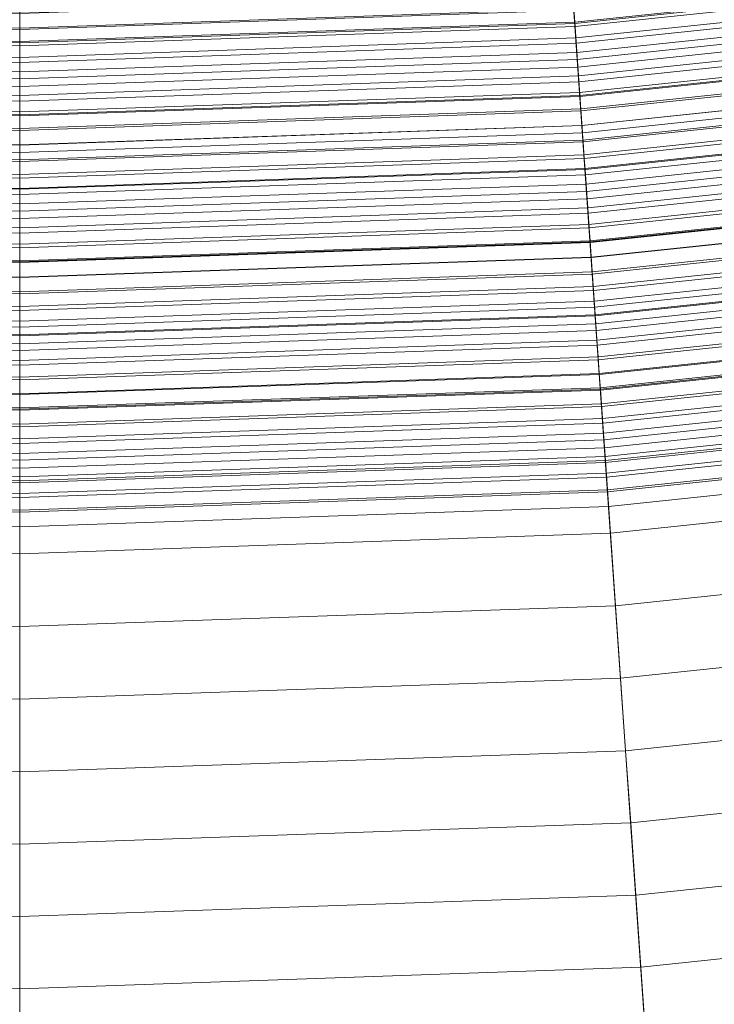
# Model space of a CAD drawing. Header units: centimetres. Extents: x -3.01 to 4.18, y -6.48 to 0.72.
# Tile 62 of 256: x 0.59 to 0.84, y -6.17 to -5.81. Entities that reach past the tile are written whole.
import ezdxf

# ---------------------------------------------------------------- set-up
doc = ezdxf.new("R2010")
doc.units = ezdxf.units.CM
doc.header["$LTSCALE"] = 2.54
doc.layers.add('Lucido design-1', color=7, linetype='Continuous')

# ---------------------------------------------------------------- blocks, each defined once
blk = doc.blocks.new('Gruppo-1')
at = {"color": 142, "linetype": 'Continuous', "lineweight": 9}
for points in [[(0.33533, -6.47076, -13.70234), (0.58636, -6.47952, -13.70234), (0.58636, -2.88306, -13.70234), (0.58621, -2.88305, -13.70234)], [(0.58636, -6.47952, -13.70234), (0.83739, -6.47076, -13.70234), (0.58651, -2.88305, -13.70234), (0.58636, -2.88306, -13.70234)], [(0.58636, -6.47952, -13.70234), (0.58636, -2.88306, -13.70234), (0.58636, -2.88306, -13.70234)], [(0.83739, -6.47076, -13.70234), (1.08719, -6.4445, -13.70234), (0.58666, -2.88304, -13.70234), (0.58651, -2.88305, -13.70234)], [(1.08719, -6.4445, -13.70234), (1.33456, -6.40089, -13.70234), (0.58681, -2.88301, -13.70234), (0.58666, -2.88304, -13.70234)], [(1.33456, -6.40089, -13.70234), (1.57828, -6.34012, -13.70234), (0.58696, -2.88298, -13.70234), (0.58681, -2.88301, -13.70234)], [(1.57828, -6.34012, -13.70234), (1.81716, -6.2625, -13.70234), (0.5871, -2.88293, -13.70234), (0.58696, -2.88298, -13.70234)], [(1.81716, -6.2625, -13.70234), (2.05005, -6.16841, -13.70234), (0.58724, -2.88287, -13.70234), (0.5871, -2.88293, -13.70234)], [(2.05005, -6.16841, -13.70234), (2.27581, -6.0583, -13.70234), (0.58738, -2.88281, -13.70234), (0.58724, -2.88287, -13.70234)], [(2.27581, -6.0583, -13.70234), (2.49334, -5.93271, -13.70234), (0.58751, -2.88273, -13.70234), (0.58738, -2.88281, -13.70234)], [(2.49334, -5.93271, -13.70234), (2.70158, -5.79225, -13.70234), (0.58763, -2.88265, -13.70234), (0.58751, -2.88273, -13.70234)], [(0.7938, -5.8474, -15.25036), (1.00023, -5.8257, -15.25036), (0.87707, -4.9494, -15.25036), (0.73207, -4.96464, -15.25036)], [(0.73207, -4.96464, -15.14925), (0.87707, -4.9494, -15.14925), (1.00023, -5.8257, -15.14925), (0.7938, -5.8474, -15.14925)], [(0.37892, -5.8474, -15.25036), (0.58636, -5.85465, -15.25036), (0.58636, -4.96973, -15.25036), (0.44065, -4.96464, -15.25036)], [(0.44065, -4.96464, -15.14925), (0.58636, -4.96973, -15.14925), (0.58636, -5.85465, -15.14925), (0.37892, -5.8474, -15.14925)], [(0.58636, -5.85465, -15.25036), (0.7938, -5.8474, -15.25036), (0.73207, -4.96464, -15.25036), (0.58636, -4.96973, -15.25036)], [(0.58636, -4.96973, -15.14925), (0.73207, -4.96464, -15.14925), (0.7938, -5.8474, -15.14925), (0.58636, -5.85465, -15.14925)], [(0.58636, -5.85465, -15.25036), (0.58636, -4.96973, -15.25036), (0.58636, -4.96973, -15.25036)], [(0.58636, -4.96973, -15.14925), (0.58636, -5.85465, -15.14925), (0.58636, -5.85465, -15.14925)], [(0.78905, -5.77953, -13.17046), (0.99076, -5.75833, -13.17046), (0.99454, -5.78521, -13.18115), (0.79095, -5.80661, -13.18115)], [(0.38367, -5.77953, -13.17046), (0.58636, -5.78661, -13.17046), (0.58636, -5.81375, -13.18115), (0.38178, -5.80661, -13.18115)], [(0.58636, -5.78661, -13.17046), (0.78905, -5.77953, -13.17046), (0.79095, -5.80661, -13.18115), (0.58636, -5.81375, -13.18115)], [(0.7906, -5.80169, -14.36523), (0.99385, -5.78033, -14.36523), (0.9946, -5.78567, -14.3632), (0.79098, -5.80707, -14.3632)], [(0.79106, -5.80827, -14.21823), (0.99477, -5.78686, -14.21823), (0.99392, -5.78084, -14.22069), (0.79064, -5.8022, -14.22069)], [(0.79095, -5.80661, -13.18115), (0.99454, -5.78521, -13.18115), (0.99831, -5.81206, -13.19194), (0.79284, -5.83366, -13.19194)], [(0.58636, -5.78661, -13.17046), (0.58636, -5.81375, -13.18115), (0.58636, -5.81375, -13.18115)], [(0.79098, -5.80707, -14.3632), (0.9946, -5.78567, -14.3632), (0.99535, -5.79102, -14.36116), (0.79136, -5.81246, -14.36116)], [(0.79149, -5.81433, -14.21576), (0.99561, -5.79288, -14.21576), (0.99477, -5.78686, -14.21823), (0.79106, -5.80827, -14.21823)], [(0.79136, -5.81246, -14.36116), (0.99535, -5.79102, -14.36116), (0.9961, -5.79636, -14.35914), (0.79173, -5.81784, -14.35914)], [(0.38208, -5.8022, -14.22069), (0.58636, -5.80934, -14.22069), (0.58636, -5.80326, -14.22317), (0.38251, -5.79614, -14.22317)], [(0.58636, -5.80934, -14.22069), (0.79064, -5.8022, -14.22069), (0.79021, -5.79614, -14.22317), (0.58636, -5.80326, -14.22317)], [(0.79191, -5.8204, -14.21331), (0.99646, -5.7989, -14.21331), (0.99561, -5.79288, -14.21576), (0.79149, -5.81433, -14.21576)], [(0.3825, -5.79631, -14.36727), (0.58636, -5.80343, -14.36727), (0.58636, -5.80882, -14.36523), (0.38212, -5.80169, -14.36523)], [(0.58636, -5.80343, -14.36727), (0.79023, -5.79631, -14.36727), (0.7906, -5.80169, -14.36523), (0.58636, -5.80882, -14.36523)], [(0.79173, -5.81784, -14.35914), (0.9961, -5.79636, -14.35914), (0.99685, -5.80171, -14.35711), (0.79211, -5.82323, -14.35711)], [(0.79234, -5.82647, -14.21086), (0.99731, -5.80493, -14.21086), (0.99646, -5.7989, -14.21331), (0.79191, -5.8204, -14.21331)], [(0.38166, -5.80827, -14.21823), (0.58636, -5.81541, -14.21823), (0.58636, -5.80934, -14.22069), (0.38208, -5.8022, -14.22069)], [(0.38212, -5.80169, -14.36523), (0.58636, -5.80882, -14.36523), (0.58636, -5.81422, -14.3632), (0.38174, -5.80707, -14.3632)], [(0.58636, -5.80882, -14.36523), (0.7906, -5.80169, -14.36523), (0.79098, -5.80707, -14.3632), (0.58636, -5.81422, -14.3632)], [(0.58636, -5.81541, -14.21823), (0.79106, -5.80827, -14.21823), (0.79064, -5.8022, -14.22069), (0.58636, -5.80934, -14.22069)], [(0.58636, -5.80934, -14.22069), (0.58636, -5.80326, -14.22317), (0.58636, -5.80326, -14.22317)], [(0.79211, -5.82323, -14.35711), (0.99685, -5.80171, -14.35711), (0.99761, -5.80706, -14.35508), (0.79249, -5.82862, -14.35508)], [(0.38178, -5.80661, -13.18115), (0.58636, -5.81375, -13.18115), (0.58636, -5.84087, -13.19194), (0.37988, -5.83366, -13.19194)], [(0.58636, -5.80343, -14.36727), (0.58636, -5.80882, -14.36523), (0.58636, -5.80882, -14.36523)], [(0.58636, -5.81375, -13.18115), (0.79095, -5.80661, -13.18115), (0.79284, -5.83366, -13.19194), (0.58636, -5.84087, -13.19194)], [(0.79276, -5.83254, -14.20842), (0.99815, -5.81096, -14.20842), (0.99731, -5.80493, -14.21086), (0.79234, -5.82647, -14.21086)], [(0.38124, -5.81433, -14.21576), (0.58636, -5.82149, -14.21576), (0.58636, -5.81541, -14.21823), (0.38166, -5.80827, -14.21823)], [(0.38174, -5.80707, -14.3632), (0.58636, -5.81422, -14.3632), (0.58636, -5.81962, -14.36116), (0.38137, -5.81246, -14.36116)], [(0.58636, -5.81422, -14.3632), (0.79098, -5.80707, -14.3632), (0.79136, -5.81246, -14.36116), (0.58636, -5.81962, -14.36116)], [(0.58636, -5.82149, -14.21576), (0.79149, -5.81433, -14.21576), (0.79106, -5.80827, -14.21823), (0.58636, -5.81541, -14.21823)], [(0.58636, -5.80882, -14.36523), (0.58636, -5.81422, -14.3632), (0.58636, -5.81422, -14.3632)], [(0.58636, -5.81541, -14.21823), (0.58636, -5.80934, -14.22069), (0.58636, -5.80934, -14.22069)], [(0.79249, -5.82862, -14.35508), (0.99761, -5.80706, -14.35508), (0.99836, -5.8124, -14.35306), (0.79286, -5.834, -14.35306)], [(0.38137, -5.81246, -14.36116), (0.58636, -5.81962, -14.36116), (0.58636, -5.82501, -14.35914), (0.38099, -5.81784, -14.35914)], [(0.58636, -5.81962, -14.36116), (0.79136, -5.81246, -14.36116), (0.79173, -5.81784, -14.35914), (0.58636, -5.82501, -14.35914)], [(0.58636, -5.81375, -13.18115), (0.58636, -5.84087, -13.19194), (0.58636, -5.84087, -13.19194)], [(0.58636, -5.81422, -14.3632), (0.58636, -5.81962, -14.36116), (0.58636, -5.81962, -14.36116)], [(0.79319, -5.83862, -14.20599), (0.999, -5.81699, -14.20599), (0.99815, -5.81096, -14.20842), (0.79276, -5.83254, -14.20842)], [(0.79284, -5.83366, -13.19194), (0.99831, -5.81206, -13.19194), (1.00208, -5.83887, -13.20283), (0.79473, -5.86066, -13.20283)], [(0.79286, -5.834, -14.35306), (0.99836, -5.8124, -14.35306), (0.99911, -5.81775, -14.35105), (0.79324, -5.83939, -14.35105)], [(0.38099, -5.81784, -14.35914), (0.58636, -5.82501, -14.35914), (0.58636, -5.83041, -14.35711), (0.38061, -5.82323, -14.35711)], [(0.38081, -5.8204, -14.21331), (0.58636, -5.82758, -14.21331), (0.58636, -5.82149, -14.21576), (0.38124, -5.81433, -14.21576)], [(0.58636, -5.82758, -14.21331), (0.79191, -5.8204, -14.21331), (0.79149, -5.81433, -14.21576), (0.58636, -5.82149, -14.21576)], [(0.58636, -5.82149, -14.21576), (0.58636, -5.81541, -14.21823), (0.58636, -5.81541, -14.21823)], [(0.58636, -5.82501, -14.35914), (0.79173, -5.81784, -14.35914), (0.79211, -5.82323, -14.35711), (0.58636, -5.83041, -14.35711)], [(0.79361, -5.8447, -14.20356), (0.99985, -5.82302, -14.20356), (0.999, -5.81699, -14.20599), (0.79319, -5.83862, -14.20599)], [(0.79324, -5.83939, -14.35105), (0.99911, -5.81775, -14.35105), (0.99986, -5.8231, -14.34903), (0.79362, -5.84478, -14.34903)], [(0.38039, -5.82647, -14.21086), (0.58636, -5.83366, -14.21086), (0.58636, -5.82758, -14.21331), (0.38081, -5.8204, -14.21331)], [(0.58636, -5.81962, -14.36116), (0.58636, -5.82501, -14.35914), (0.58636, -5.82501, -14.35914)], [(0.58636, -5.83366, -14.21086), (0.79234, -5.82647, -14.21086), (0.79191, -5.8204, -14.21331), (0.58636, -5.82758, -14.21331)], [(0.58636, -5.82758, -14.21331), (0.58636, -5.82149, -14.21576), (0.58636, -5.82149, -14.21576)], [(0.38061, -5.82323, -14.35711), (0.58636, -5.83041, -14.35711), (0.58636, -5.83581, -14.35508), (0.38024, -5.82862, -14.35508)], [(0.58636, -5.83041, -14.35711), (0.79211, -5.82323, -14.35711), (0.79249, -5.82862, -14.35508), (0.58636, -5.83581, -14.35508)], [(0.58636, -5.82501, -14.35914), (0.58636, -5.83041, -14.35711), (0.58636, -5.83041, -14.35711)], [(0.79404, -5.85078, -14.20114), (1.0007, -5.82906, -14.20114), (0.99985, -5.82302, -14.20356), (0.79361, -5.8447, -14.20356)], [(0.79362, -5.84478, -14.34903), (0.99986, -5.8231, -14.34903), (1.00061, -5.82846, -14.34702), (0.79399, -5.85017, -14.34702)], [(0.38024, -5.82862, -14.35508), (0.58636, -5.83581, -14.35508), (0.58636, -5.84121, -14.35306), (0.37986, -5.834, -14.35306)], [(0.37996, -5.83254, -14.20842), (0.58636, -5.83975, -14.20842), (0.58636, -5.83366, -14.21086), (0.38039, -5.82647, -14.21086)], [(0.58636, -5.83975, -14.20842), (0.79276, -5.83254, -14.20842), (0.79234, -5.82647, -14.21086), (0.58636, -5.83366, -14.21086)], [(0.58636, -5.83366, -14.21086), (0.58636, -5.82758, -14.21331), (0.58636, -5.82758, -14.21331)], [(0.58636, -5.83581, -14.35508), (0.79249, -5.82862, -14.35508), (0.79286, -5.834, -14.35306), (0.58636, -5.84121, -14.35306)], [(0.7938, -5.8474, -15.14925), (1.00023, -5.8257, -15.14925), (1.00023, -5.8257, -15.25036), (0.7938, -5.8474, -15.25036)], [(0.79399, -5.85017, -14.34702), (1.00061, -5.82846, -14.34702), (1.00137, -5.83381, -14.34501), (0.79437, -5.85556, -14.34501)], [(0.58636, -5.83041, -14.35711), (0.58636, -5.83581, -14.35508), (0.58636, -5.83581, -14.35508)], [(0.79446, -5.85687, -14.19873), (1.00155, -5.8351, -14.19873), (1.0007, -5.82906, -14.20114), (0.79404, -5.85078, -14.20114)], [(0.37988, -5.83366, -13.19194), (0.58636, -5.84087, -13.19194), (0.58636, -5.86794, -13.20283), (0.378, -5.86066, -13.20283)], [(0.37986, -5.834, -14.35306), (0.58636, -5.84121, -14.35306), (0.58636, -5.84662, -14.35105), (0.37948, -5.83939, -14.35105)], [(0.37954, -5.83862, -14.20599), (0.58636, -5.84584, -14.20599), (0.58636, -5.83975, -14.20842), (0.37996, -5.83254, -14.20842)], [(0.58636, -5.84584, -14.20599), (0.79319, -5.83862, -14.20599), (0.79276, -5.83254, -14.20842), (0.58636, -5.83975, -14.20842)], [(0.58636, -5.83975, -14.20842), (0.58636, -5.83366, -14.21086), (0.58636, -5.83366, -14.21086)], [(0.58636, -5.84087, -13.19194), (0.79284, -5.83366, -13.19194), (0.79473, -5.86066, -13.20283), (0.58636, -5.86794, -13.20283)], [(0.58636, -5.84121, -14.35306), (0.79286, -5.834, -14.35306), (0.79324, -5.83939, -14.35105), (0.58636, -5.84662, -14.35105)], [(0.58636, -5.83581, -14.35508), (0.58636, -5.84121, -14.35306), (0.58636, -5.84121, -14.35306)], [(0.79437, -5.85556, -14.34501), (1.00137, -5.83381, -14.34501), (1.00212, -5.83916, -14.343), (0.79475, -5.86096, -14.343)], [(0.79489, -5.86295, -14.19632), (1.0024, -5.84114, -14.19632), (1.00155, -5.8351, -14.19873), (0.79446, -5.85687, -14.19873)], [(0.37911, -5.8447, -14.20356), (0.58636, -5.85194, -14.20356), (0.58636, -5.84584, -14.20599), (0.37954, -5.83862, -14.20599)], [(0.37948, -5.83939, -14.35105), (0.58636, -5.84662, -14.35105), (0.58636, -5.85202, -14.34903), (0.37911, -5.84478, -14.34903)], [(0.58636, -5.85194, -14.20356), (0.79361, -5.8447, -14.20356), (0.79319, -5.83862, -14.20599), (0.58636, -5.84584, -14.20599)], [(0.58636, -5.84662, -14.35105), (0.79324, -5.83939, -14.35105), (0.79362, -5.84478, -14.34903), (0.58636, -5.85202, -14.34903)], [(0.79473, -5.86066, -13.20283), (1.00208, -5.83887, -13.20283), (1.00584, -5.86564, -13.2138), (0.79661, -5.88763, -13.2138)], [(0.79475, -5.86096, -14.343), (1.00212, -5.83916, -14.343), (1.00287, -5.84452, -14.34099), (0.79512, -5.86635, -14.34099)], [(0.58636, -5.84584, -14.20599), (0.58636, -5.83975, -14.20842), (0.58636, -5.83975, -14.20842)], [(0.58636, -5.84087, -13.19194), (0.58636, -5.86794, -13.20283), (0.58636, -5.86794, -13.20283)], [(0.58636, -5.84121, -14.35306), (0.58636, -5.84662, -14.35105), (0.58636, -5.84662, -14.35105)], [(0.79531, -5.86904, -14.19392), (1.00325, -5.84719, -14.19392), (1.0024, -5.84114, -14.19632), (0.79489, -5.86295, -14.19632)], [(0.37869, -5.85078, -14.20114), (0.58636, -5.85803, -14.20114), (0.58636, -5.85194, -14.20356), (0.37911, -5.8447, -14.20356)], [(0.37911, -5.84478, -14.34903), (0.58636, -5.85202, -14.34903), (0.58636, -5.85742, -14.34702), (0.37873, -5.85017, -14.34702)], [(0.58636, -5.85803, -14.20114), (0.79404, -5.85078, -14.20114), (0.79361, -5.8447, -14.20356), (0.58636, -5.85194, -14.20356)], [(0.58636, -5.85202, -14.34903), (0.79362, -5.84478, -14.34903), (0.79399, -5.85017, -14.34702), (0.58636, -5.85742, -14.34702)], [(0.58636, -5.85194, -14.20356), (0.58636, -5.84584, -14.20599), (0.58636, -5.84584, -14.20599)], [(0.58636, -5.84662, -14.35105), (0.58636, -5.85202, -14.34903), (0.58636, -5.85202, -14.34903)], [(0.79512, -5.86635, -14.34099), (1.00287, -5.84452, -14.34099), (1.00362, -5.84987, -14.33899), (0.7955, -5.87175, -14.33899)], [(0.37873, -5.85017, -14.34702), (0.58636, -5.85742, -14.34702), (0.58636, -5.86283, -14.34501), (0.37835, -5.85556, -14.34501)], [(0.37892, -5.8474, -15.14925), (0.58636, -5.85465, -15.14925), (0.58636, -5.85465, -15.25036), (0.37892, -5.8474, -15.25036)], [(0.58636, -5.85465, -15.14925), (0.7938, -5.8474, -15.14925), (0.7938, -5.8474, -15.25036), (0.58636, -5.85465, -15.25036)], [(0.58636, -5.85742, -14.34702), (0.79399, -5.85017, -14.34702), (0.79437, -5.85556, -14.34501), (0.58636, -5.86283, -14.34501)], [(0.79574, -5.87514, -14.19153), (1.0041, -5.85324, -14.19153), (1.00325, -5.84719, -14.19392), (0.79531, -5.86904, -14.19392)], [(0.7955, -5.87175, -14.33899), (1.00362, -5.84987, -14.33899), (1.00438, -5.85523, -14.33699), (0.79588, -5.87714, -14.33699)], [(0.37826, -5.85687, -14.19873), (0.58636, -5.86413, -14.19873), (0.58636, -5.85803, -14.20114), (0.37869, -5.85078, -14.20114)], [(0.58636, -5.86413, -14.19873), (0.79446, -5.85687, -14.19873), (0.79404, -5.85078, -14.20114), (0.58636, -5.85803, -14.20114)], [(0.58636, -5.85803, -14.20114), (0.58636, -5.85194, -14.20356), (0.58636, -5.85194, -14.20356)], [(0.58636, -5.85202, -14.34903), (0.58636, -5.85742, -14.34702), (0.58636, -5.85742, -14.34702)], [(0.79616, -5.88123, -14.18914), (1.00495, -5.85929, -14.18914), (1.0041, -5.85324, -14.19153), (0.79574, -5.87514, -14.19153)], [(0.37784, -5.86295, -14.19632), (0.58636, -5.87023, -14.19632), (0.58636, -5.86413, -14.19873), (0.37826, -5.85687, -14.19873)], [(0.37835, -5.85556, -14.34501), (0.58636, -5.86283, -14.34501), (0.58636, -5.86823, -14.343), (0.37798, -5.86096, -14.343)], [(0.58636, -5.85465, -15.14925), (0.58636, -5.85465, -15.25036), (0.58636, -5.85465, -15.25036)], [(0.58636, -5.86283, -14.34501), (0.79437, -5.85556, -14.34501), (0.79475, -5.86096, -14.343), (0.58636, -5.86823, -14.343)], [(0.58636, -5.87023, -14.19632), (0.79489, -5.86295, -14.19632), (0.79446, -5.85687, -14.19873), (0.58636, -5.86413, -14.19873)], [(0.58636, -5.85742, -14.34702), (0.58636, -5.86283, -14.34501), (0.58636, -5.86283, -14.34501)], [(0.79588, -5.87714, -14.33699), (1.00438, -5.85523, -14.33699), (1.00513, -5.86058, -14.33499), (0.79626, -5.88254, -14.33499)], [(0.378, -5.86066, -13.20283), (0.58636, -5.86794, -13.20283), (0.58636, -5.89498, -13.2138), (0.37611, -5.88763, -13.2138)], [(0.37798, -5.86096, -14.343), (0.58636, -5.86823, -14.343), (0.58636, -5.87364, -14.34099), (0.3776, -5.86635, -14.34099)], [(0.58636, -5.86413, -14.19873), (0.58636, -5.85803, -14.20114), (0.58636, -5.85803, -14.20114)], [(0.58636, -5.86794, -13.20283), (0.79473, -5.86066, -13.20283), (0.79661, -5.88763, -13.2138), (0.58636, -5.89498, -13.2138)], [(0.58636, -5.86823, -14.343), (0.79475, -5.86096, -14.343), (0.79512, -5.86635, -14.34099), (0.58636, -5.87364, -14.34099)], [(0.79659, -5.88733, -14.18677), (1.0058, -5.86534, -14.18677), (1.00495, -5.85929, -14.18914), (0.79616, -5.88123, -14.18914)], [(0.79626, -5.88254, -14.33499), (1.00513, -5.86058, -14.33499), (1.00588, -5.86594, -14.333), (0.79663, -5.88793, -14.333)], [(0.37741, -5.86904, -14.19392), (0.58636, -5.87634, -14.19392), (0.58636, -5.87023, -14.19632), (0.37784, -5.86295, -14.19632)], [(0.58636, -5.86283, -14.34501), (0.58636, -5.86823, -14.343), (0.58636, -5.86823, -14.343)], [(0.58636, -5.87634, -14.19392), (0.79531, -5.86904, -14.19392), (0.79489, -5.86295, -14.19632), (0.58636, -5.87023, -14.19632)], [(0.58636, -5.87023, -14.19632), (0.58636, -5.86413, -14.19873), (0.58636, -5.86413, -14.19873)], [(0.3776, -5.86635, -14.34099), (0.58636, -5.87364, -14.34099), (0.58636, -5.87905, -14.33899), (0.37722, -5.87175, -14.33899)], [(0.58636, -5.87364, -14.34099), (0.79512, -5.86635, -14.34099), (0.7955, -5.87175, -14.33899), (0.58636, -5.87905, -14.33899)], [(0.58636, -5.86794, -13.20283), (0.58636, -5.89498, -13.2138), (0.58636, -5.89498, -13.2138)], [(0.58636, -5.86823, -14.343), (0.58636, -5.87364, -14.34099), (0.58636, -5.87364, -14.34099)], [(0.79702, -5.89343, -14.18439), (1.00665, -5.8714, -14.18439), (1.0058, -5.86534, -14.18677), (0.79659, -5.88733, -14.18677)], [(0.79661, -5.88763, -13.2138), (1.00584, -5.86564, -13.2138), (1.0096, -5.89238, -13.22487), (0.7985, -5.91457, -13.22487)], [(0.79663, -5.88793, -14.333), (1.00588, -5.86594, -14.333), (1.00663, -5.8713, -14.331), (0.79701, -5.89333, -14.331)], [(0.37722, -5.87175, -14.33899), (0.58636, -5.87905, -14.33899), (0.58636, -5.88446, -14.33699), (0.37684, -5.87714, -14.33699)], [(0.37698, -5.87514, -14.19153), (0.58636, -5.88245, -14.19153), (0.58636, -5.87634, -14.19392), (0.37741, -5.86904, -14.19392)], [(0.58636, -5.88245, -14.19153), (0.79574, -5.87514, -14.19153), (0.79531, -5.86904, -14.19392), (0.58636, -5.87634, -14.19392)], [(0.58636, -5.87634, -14.19392), (0.58636, -5.87023, -14.19632), (0.58636, -5.87023, -14.19632)], [(0.58636, -5.87905, -14.33899), (0.7955, -5.87175, -14.33899), (0.79588, -5.87714, -14.33699), (0.58636, -5.88446, -14.33699)], [(0.79701, -5.89333, -14.331), (1.00663, -5.8713, -14.331), (1.00739, -5.87666, -14.32901), (0.79739, -5.89873, -14.32901)], [(0.79744, -5.89953, -14.18203), (1.0075, -5.87745, -14.18203), (1.00665, -5.8714, -14.18439), (0.79702, -5.89343, -14.18439)], [(0.37656, -5.88123, -14.18914), (0.58636, -5.88856, -14.18914), (0.58636, -5.88245, -14.19153), (0.37698, -5.87514, -14.19153)], [(0.58636, -5.87364, -14.34099), (0.58636, -5.87905, -14.33899), (0.58636, -5.87905, -14.33899)], [(0.58636, -5.88856, -14.18914), (0.79616, -5.88123, -14.18914), (0.79574, -5.87514, -14.19153), (0.58636, -5.88245, -14.19153)], [(0.37684, -5.87714, -14.33699), (0.58636, -5.88446, -14.33699), (0.58636, -5.88987, -14.33499), (0.37647, -5.88254, -14.33499)], [(0.58636, -5.88245, -14.19153), (0.58636, -5.87634, -14.19392), (0.58636, -5.87634, -14.19392)], [(0.58636, -5.88446, -14.33699), (0.79588, -5.87714, -14.33699), (0.79626, -5.88254, -14.33499), (0.58636, -5.88987, -14.33499)], [(0.58636, -5.87905, -14.33899), (0.58636, -5.88446, -14.33699), (0.58636, -5.88446, -14.33699)], [(0.79739, -5.89873, -14.32901), (1.00739, -5.87666, -14.32901), (1.00814, -5.88202, -14.32703), (0.79777, -5.90413, -14.32703)], [(0.79787, -5.90564, -14.17967), (1.00835, -5.88352, -14.17967), (1.0075, -5.87745, -14.18203), (0.79744, -5.89953, -14.18203)], [(0.37647, -5.88254, -14.33499), (0.58636, -5.88987, -14.33499), (0.58636, -5.89528, -14.333), (0.37609, -5.88793, -14.333)], [(0.37613, -5.88733, -14.18677), (0.58636, -5.89467, -14.18677), (0.58636, -5.88856, -14.18914), (0.37656, -5.88123, -14.18914)], [(0.58636, -5.89467, -14.18677), (0.79659, -5.88733, -14.18677), (0.79616, -5.88123, -14.18914), (0.58636, -5.88856, -14.18914)], [(0.58636, -5.88856, -14.18914), (0.58636, -5.88245, -14.19153), (0.58636, -5.88245, -14.19153)], [(0.58636, -5.88987, -14.33499), (0.79626, -5.88254, -14.33499), (0.79663, -5.88793, -14.333), (0.58636, -5.89528, -14.333)], [(0.79777, -5.90413, -14.32703), (1.00814, -5.88202, -14.32703), (1.0089, -5.88738, -14.32504), (0.79814, -5.90953, -14.32504)], [(0.58636, -5.88446, -14.33699), (0.58636, -5.88987, -14.33499), (0.58636, -5.88987, -14.33499)], [(0.7983, -5.91175, -14.17732), (1.0092, -5.88958, -14.17732), (1.00835, -5.88352, -14.17967), (0.79787, -5.90564, -14.17967)], [(0.37611, -5.88763, -13.2138), (0.58636, -5.89498, -13.2138), (0.58636, -5.92197, -13.22487), (0.37423, -5.91457, -13.22487)], [(0.3757, -5.89343, -14.18439), (0.58636, -5.90079, -14.18439), (0.58636, -5.89467, -14.18677), (0.37613, -5.88733, -14.18677)], [(0.37609, -5.88793, -14.333), (0.58636, -5.89528, -14.333), (0.58636, -5.90069, -14.331), (0.37571, -5.89333, -14.331)], [(0.58636, -5.90079, -14.18439), (0.79702, -5.89343, -14.18439), (0.79659, -5.88733, -14.18677), (0.58636, -5.89467, -14.18677)], [(0.58636, -5.89498, -13.2138), (0.79661, -5.88763, -13.2138), (0.7985, -5.91457, -13.22487), (0.58636, -5.92197, -13.22487)], [(0.58636, -5.89528, -14.333), (0.79663, -5.88793, -14.333), (0.79701, -5.89333, -14.331), (0.58636, -5.90069, -14.331)], [(0.58636, -5.89467, -14.18677), (0.58636, -5.88856, -14.18914), (0.58636, -5.88856, -14.18914)], [(0.58636, -5.88987, -14.33499), (0.58636, -5.89528, -14.333), (0.58636, -5.89528, -14.333)], [(0.79814, -5.90953, -14.32504), (1.0089, -5.88738, -14.32504), (1.00965, -5.89275, -14.32306), (0.79852, -5.91494, -14.32306)], [(0.79873, -5.91786, -14.17498), (1.01006, -5.89565, -14.17498), (1.0092, -5.88958, -14.17732), (0.7983, -5.91175, -14.17732)], [(0.37528, -5.89953, -14.18203), (0.58636, -5.9069, -14.18203), (0.58636, -5.90079, -14.18439), (0.3757, -5.89343, -14.18439)], [(0.37571, -5.89333, -14.331), (0.58636, -5.90069, -14.331), (0.58636, -5.9061, -14.32901), (0.37533, -5.89873, -14.32901)], [(0.58636, -5.90069, -14.331), (0.79701, -5.89333, -14.331), (0.79739, -5.89873, -14.32901), (0.58636, -5.9061, -14.32901)], [(0.58636, -5.9069, -14.18203), (0.79744, -5.89953, -14.18203), (0.79702, -5.89343, -14.18439), (0.58636, -5.90079, -14.18439)], [(0.7985, -5.91457, -13.22487), (1.0096, -5.89238, -13.22487), (1.01335, -5.91907, -13.23604), (0.80038, -5.94146, -13.23604)], [(0.79852, -5.91494, -14.32306), (1.00965, -5.89275, -14.32306), (1.0104, -5.89811, -14.32108), (0.7989, -5.92034, -14.32108)], [(0.58636, -5.90079, -14.18439), (0.58636, -5.89467, -14.18677), (0.58636, -5.89467, -14.18677)], [(0.58636, -5.89498, -13.2138), (0.58636, -5.92197, -13.22487), (0.58636, -5.92197, -13.22487)], [(0.58636, -5.89528, -14.333), (0.58636, -5.90069, -14.331), (0.58636, -5.90069, -14.331)], [(0.79915, -5.92397, -14.17264), (1.01091, -5.90172, -14.17264), (1.01006, -5.89565, -14.17498), (0.79873, -5.91786, -14.17498)], [(0.37485, -5.90564, -14.17967), (0.58636, -5.91302, -14.17967), (0.58636, -5.9069, -14.18203), (0.37528, -5.89953, -14.18203)], [(0.37533, -5.89873, -14.32901), (0.58636, -5.9061, -14.32901), (0.58636, -5.91152, -14.32703), (0.37496, -5.90413, -14.32703)], [(0.58636, -5.9061, -14.32901), (0.79739, -5.89873, -14.32901), (0.79777, -5.90413, -14.32703), (0.58636, -5.91152, -14.32703)], [(0.58636, -5.91302, -14.17967), (0.79787, -5.90564, -14.17967), (0.79744, -5.89953, -14.18203), (0.58636, -5.9069, -14.18203)], [(0.58636, -5.90069, -14.331), (0.58636, -5.9061, -14.32901), (0.58636, -5.9061, -14.32901)], [(0.58636, -5.9069, -14.18203), (0.58636, -5.90079, -14.18439), (0.58636, -5.90079, -14.18439)], [(0.7989, -5.92034, -14.32108), (1.0104, -5.89811, -14.32108), (1.01116, -5.90347, -14.3191), (0.79928, -5.92574, -14.3191)], [(0.37496, -5.90413, -14.32703), (0.58636, -5.91152, -14.32703), (0.58636, -5.91693, -14.32504), (0.37458, -5.90953, -14.32504)], [(0.58636, -5.91152, -14.32703), (0.79777, -5.90413, -14.32703), (0.79814, -5.90953, -14.32504), (0.58636, -5.91693, -14.32504)], [(0.79958, -5.93009, -14.17031), (1.01176, -5.90779, -14.17031), (1.01091, -5.90172, -14.17264), (0.79915, -5.92397, -14.17264)], [(0.79928, -5.92574, -14.3191), (1.01116, -5.90347, -14.3191), (1.01191, -5.90884, -14.31713), (0.79966, -5.93115, -14.31713)], [(0.37442, -5.91175, -14.17732), (0.58636, -5.91915, -14.17732), (0.58636, -5.91302, -14.17967), (0.37485, -5.90564, -14.17967)], [(0.58636, -5.91915, -14.17732), (0.7983, -5.91175, -14.17732), (0.79787, -5.90564, -14.17967), (0.58636, -5.91302, -14.17967)], [(0.58636, -5.9061, -14.32901), (0.58636, -5.91152, -14.32703), (0.58636, -5.91152, -14.32703)], [(0.58636, -5.91302, -14.17967), (0.58636, -5.9069, -14.18203), (0.58636, -5.9069, -14.18203)], [(0.80001, -5.93621, -14.16798), (1.01262, -5.91386, -14.16798), (1.01176, -5.90779, -14.17031), (0.79958, -5.93009, -14.17031)], [(0.374, -5.91786, -14.17498), (0.58636, -5.92527, -14.17498), (0.58636, -5.91915, -14.17732), (0.37442, -5.91175, -14.17732)], [(0.37458, -5.90953, -14.32504), (0.58636, -5.91693, -14.32504), (0.58636, -5.92235, -14.32306), (0.3742, -5.91494, -14.32306)], [(0.58636, -5.91693, -14.32504), (0.79814, -5.90953, -14.32504), (0.79852, -5.91494, -14.32306), (0.58636, -5.92235, -14.32306)], [(0.58636, -5.91152, -14.32703), (0.58636, -5.91693, -14.32504), (0.58636, -5.91693, -14.32504)], [(0.58636, -5.92527, -14.17498), (0.79873, -5.91786, -14.17498), (0.7983, -5.91175, -14.17732), (0.58636, -5.91915, -14.17732)], [(0.79966, -5.93115, -14.31713), (1.01191, -5.90884, -14.31713), (1.01266, -5.91421, -14.31516), (0.80003, -5.93656, -14.31516)], [(0.37423, -5.91457, -13.22487), (0.58636, -5.92197, -13.22487), (0.58636, -5.94893, -13.23604), (0.37235, -5.94146, -13.23604)], [(0.3742, -5.91494, -14.32306), (0.58636, -5.92235, -14.32306), (0.58636, -5.92776, -14.32108), (0.37382, -5.92034, -14.32108)], [(0.58636, -5.91915, -14.17732), (0.58636, -5.91302, -14.17967), (0.58636, -5.91302, -14.17967)], [(0.58636, -5.92197, -13.22487), (0.7985, -5.91457, -13.22487), (0.80038, -5.94146, -13.23604), (0.58636, -5.94893, -13.23604)], [(0.58636, -5.92235, -14.32306), (0.79852, -5.91494, -14.32306), (0.7989, -5.92034, -14.32108), (0.58636, -5.92776, -14.32108)], [(0.80044, -5.94233, -14.16567), (1.01347, -5.91994, -14.16567), (1.01262, -5.91386, -14.16798), (0.80001, -5.93621, -14.16798)], [(0.80003, -5.93656, -14.31516), (1.01266, -5.91421, -14.31516), (1.01342, -5.91957, -14.31319), (0.80041, -5.94196, -14.31319)], [(0.37357, -5.92397, -14.17264), (0.58636, -5.9314, -14.17264), (0.58636, -5.92527, -14.17498), (0.374, -5.91786, -14.17498)], [(0.58636, -5.91693, -14.32504), (0.58636, -5.92235, -14.32306), (0.58636, -5.92235, -14.32306)], [(0.58636, -5.9314, -14.17264), (0.79915, -5.92397, -14.17264), (0.79873, -5.91786, -14.17498), (0.58636, -5.92527, -14.17498)], [(0.58636, -5.92527, -14.17498), (0.58636, -5.91915, -14.17732), (0.58636, -5.91915, -14.17732)], [(0.80038, -5.94146, -13.23604), (1.01335, -5.91907, -13.23604), (1.0171, -5.94573, -13.2473), (0.80225, -5.96831, -13.2473)], [(0.80041, -5.94196, -14.31319), (1.01342, -5.91957, -14.31319), (1.01417, -5.92494, -14.31122), (0.80079, -5.94737, -14.31122)], [(0.37382, -5.92034, -14.32108), (0.58636, -5.92776, -14.32108), (0.58636, -5.93318, -14.3191), (0.37344, -5.92574, -14.3191)], [(0.58636, -5.92776, -14.32108), (0.7989, -5.92034, -14.32108), (0.79928, -5.92574, -14.3191), (0.58636, -5.93318, -14.3191)], [(0.58636, -5.92197, -13.22487), (0.58636, -5.94893, -13.23604), (0.58636, -5.94893, -13.23604)], [(0.58636, -5.92235, -14.32306), (0.58636, -5.92776, -14.32108), (0.58636, -5.92776, -14.32108)], [(0.80087, -5.94845, -14.16336), (1.01432, -5.92602, -14.16336), (1.01347, -5.91994, -14.16567), (0.80044, -5.94233, -14.16567)], [(0.37344, -5.92574, -14.3191), (0.58636, -5.93318, -14.3191), (0.58636, -5.9386, -14.31713), (0.37307, -5.93115, -14.31713)], [(0.37314, -5.93009, -14.17031), (0.58636, -5.93753, -14.17031), (0.58636, -5.9314, -14.17264), (0.37357, -5.92397, -14.17264)], [(0.58636, -5.93753, -14.17031), (0.79958, -5.93009, -14.17031), (0.79915, -5.92397, -14.17264), (0.58636, -5.9314, -14.17264)], [(0.58636, -5.9314, -14.17264), (0.58636, -5.92527, -14.17498), (0.58636, -5.92527, -14.17498)], [(0.58636, -5.93318, -14.3191), (0.79928, -5.92574, -14.3191), (0.79966, -5.93115, -14.31713), (0.58636, -5.9386, -14.31713)], [(0.80079, -5.94737, -14.31122), (1.01417, -5.92494, -14.31122), (1.01493, -5.93031, -14.30926), (0.80117, -5.95278, -14.30926)], [(0.80129, -5.95458, -14.16105), (1.01518, -5.9321, -14.16105), (1.01432, -5.92602, -14.16336), (0.80087, -5.94845, -14.16336)], [(0.37271, -5.93621, -14.16798), (0.58636, -5.94367, -14.16798), (0.58636, -5.93753, -14.17031), (0.37314, -5.93009, -14.17031)], [(0.58636, -5.92776, -14.32108), (0.58636, -5.93318, -14.3191), (0.58636, -5.93318, -14.3191)], [(0.58636, -5.94367, -14.16798), (0.80001, -5.93621, -14.16798), (0.79958, -5.93009, -14.17031), (0.58636, -5.93753, -14.17031)], [(0.80117, -5.95278, -14.30926), (1.01493, -5.93031, -14.30926), (1.01568, -5.93568, -14.3073), (0.80155, -5.95819, -14.3073)], [(0.37307, -5.93115, -14.31713), (0.58636, -5.9386, -14.31713), (0.58636, -5.94402, -14.31516), (0.37269, -5.93656, -14.31516)], [(0.58636, -5.9386, -14.31713), (0.79966, -5.93115, -14.31713), (0.80003, -5.93656, -14.31516), (0.58636, -5.94402, -14.31516)], [(0.58636, -5.93753, -14.17031), (0.58636, -5.9314, -14.17264), (0.58636, -5.9314, -14.17264)], [(0.58636, -5.93318, -14.3191), (0.58636, -5.9386, -14.31713), (0.58636, -5.9386, -14.31713)], [(0.80172, -5.96071, -14.15876), (1.01603, -5.93818, -14.15876), (1.01518, -5.9321, -14.16105), (0.80129, -5.95458, -14.16105)], [(0.37228, -5.94233, -14.16567), (0.58636, -5.9498, -14.16567), (0.58636, -5.94367, -14.16798), (0.37271, -5.93621, -14.16798)], [(0.37269, -5.93656, -14.31516), (0.58636, -5.94402, -14.31516), (0.58636, -5.94944, -14.31319), (0.37231, -5.94196, -14.31319)], [(0.58636, -5.9498, -14.16567), (0.80044, -5.94233, -14.16567), (0.80001, -5.93621, -14.16798), (0.58636, -5.94367, -14.16798)], [(0.58636, -5.94402, -14.31516), (0.80003, -5.93656, -14.31516), (0.80041, -5.94196, -14.31319), (0.58636, -5.94944, -14.31319)], [(0.58636, -5.94367, -14.16798), (0.58636, -5.93753, -14.17031), (0.58636, -5.93753, -14.17031)], [(0.80155, -5.95819, -14.3073), (1.01568, -5.93568, -14.3073), (1.01644, -5.94105, -14.30534), (0.80192, -5.9636, -14.30534)], [(0.58636, -5.9386, -14.31713), (0.58636, -5.94402, -14.31516), (0.58636, -5.94402, -14.31516)], [(0.80215, -5.96684, -14.15647), (1.01689, -5.94427, -14.15647), (1.01603, -5.93818, -14.15876), (0.80172, -5.96071, -14.15876)], [(0.80192, -5.9636, -14.30534), (1.01644, -5.94105, -14.30534), (1.01719, -5.94643, -14.30338), (0.8023, -5.96901, -14.30338)], [(0.37235, -5.94146, -13.23604), (0.58636, -5.94893, -13.23604), (0.58636, -5.97585, -13.2473), (0.37047, -5.96831, -13.2473)], [(0.37186, -5.94845, -14.16336), (0.58636, -5.95594, -14.16336), (0.58636, -5.9498, -14.16567), (0.37228, -5.94233, -14.16567)], [(0.37231, -5.94196, -14.31319), (0.58636, -5.94944, -14.31319), (0.58636, -5.95486, -14.31122), (0.37193, -5.94737, -14.31122)], [(0.58636, -5.94893, -13.23604), (0.80038, -5.94146, -13.23604), (0.80225, -5.96831, -13.2473), (0.58636, -5.97585, -13.2473)], [(0.58636, -5.94944, -14.31319), (0.80041, -5.94196, -14.31319), (0.80079, -5.94737, -14.31122), (0.58636, -5.95486, -14.31122)], [(0.58636, -5.95594, -14.16336), (0.80087, -5.94845, -14.16336), (0.80044, -5.94233, -14.16567), (0.58636, -5.9498, -14.16567)], [(0.58636, -5.9498, -14.16567), (0.58636, -5.94367, -14.16798), (0.58636, -5.94367, -14.16798)], [(0.58636, -5.94402, -14.31516), (0.58636, -5.94944, -14.31319), (0.58636, -5.94944, -14.31319)], [(0.80258, -5.97298, -14.15419), (1.01775, -5.95036, -14.15419), (1.01689, -5.94427, -14.15647), (0.80215, -5.96684, -14.15647)], [(0.37143, -5.95458, -14.16105), (0.58636, -5.96209, -14.16105), (0.58636, -5.95594, -14.16336), (0.37186, -5.94845, -14.16336)], [(0.37193, -5.94737, -14.31122), (0.58636, -5.95486, -14.31122), (0.58636, -5.96028, -14.30926), (0.37155, -5.95278, -14.30926)], [(0.58636, -5.95486, -14.31122), (0.80079, -5.94737, -14.31122), (0.80117, -5.95278, -14.30926), (0.58636, -5.96028, -14.30926)], [(0.58636, -5.96209, -14.16105), (0.80129, -5.95458, -14.16105), (0.80087, -5.94845, -14.16336), (0.58636, -5.95594, -14.16336)], [(0.80225, -5.96831, -13.2473), (1.0171, -5.94573, -13.2473), (1.02084, -5.97235, -13.25865), (0.80413, -5.99513, -13.25865)], [(0.8023, -5.96901, -14.30338), (1.01719, -5.94643, -14.30338), (1.01795, -5.9518, -14.30143), (0.80268, -5.97442, -14.30143)], [(0.58636, -5.94893, -13.23604), (0.58636, -5.97585, -13.2473), (0.58636, -5.97585, -13.2473)], [(0.58636, -5.94944, -14.31319), (0.58636, -5.95486, -14.31122), (0.58636, -5.95486, -14.31122)], [(0.58636, -5.95594, -14.16336), (0.58636, -5.9498, -14.16567), (0.58636, -5.9498, -14.16567)], [(0.80301, -5.97911, -14.15191), (1.0186, -5.95645, -14.15191), (1.01775, -5.95036, -14.15419), (0.80258, -5.97298, -14.15419)], [(0.80268, -5.97442, -14.30143), (1.01795, -5.9518, -14.30143), (1.0187, -5.95717, -14.29948), (0.80306, -5.97984, -14.29948)], [(0.371, -5.96071, -14.15876), (0.58636, -5.96823, -14.15876), (0.58636, -5.96209, -14.16105), (0.37143, -5.95458, -14.16105)], [(0.37155, -5.95278, -14.30926), (0.58636, -5.96028, -14.30926), (0.58636, -5.9657, -14.3073), (0.37118, -5.95819, -14.3073)], [(0.58636, -5.96028, -14.30926), (0.80117, -5.95278, -14.30926), (0.80155, -5.95819, -14.3073), (0.58636, -5.9657, -14.3073)], [(0.58636, -5.96823, -14.15876), (0.80172, -5.96071, -14.15876), (0.80129, -5.95458, -14.16105), (0.58636, -5.96209, -14.16105)], [(0.58636, -5.95486, -14.31122), (0.58636, -5.96028, -14.30926), (0.58636, -5.96028, -14.30926)], [(0.37118, -5.95819, -14.3073), (0.58636, -5.9657, -14.3073), (0.58636, -5.97113, -14.30534), (0.3708, -5.9636, -14.30534)], [(0.58636, -5.96209, -14.16105), (0.58636, -5.95594, -14.16336), (0.58636, -5.95594, -14.16336)], [(0.58636, -5.9657, -14.3073), (0.80155, -5.95819, -14.3073), (0.80192, -5.9636, -14.30534), (0.58636, -5.97113, -14.30534)], [(0.80344, -5.98525, -14.14964), (1.01946, -5.96255, -14.14964), (1.0186, -5.95645, -14.15191), (0.80301, -5.97911, -14.15191)], [(0.80306, -5.97984, -14.29948), (1.0187, -5.95717, -14.29948), (1.01946, -5.96255, -14.29753), (0.80344, -5.98525, -14.29753)], [(0.37057, -5.96684, -14.15647), (0.58636, -5.97438, -14.15647), (0.58636, -5.96823, -14.15876), (0.371, -5.96071, -14.15876)], [(0.58636, -5.96028, -14.30926), (0.58636, -5.9657, -14.3073), (0.58636, -5.9657, -14.3073)], [(0.58636, -5.97438, -14.15647), (0.80215, -5.96684, -14.15647), (0.80172, -5.96071, -14.15876), (0.58636, -5.96823, -14.15876)], [(0.58636, -5.96823, -14.15876), (0.58636, -5.96209, -14.16105), (0.58636, -5.96209, -14.16105)], [(0.80344, -5.98525, -14.29753), (1.01946, -5.96255, -14.29753), (1.01946, -5.96255, -14.14964), (0.80344, -5.98525, -14.14964)], [(0.3708, -5.9636, -14.30534), (0.58636, -5.97113, -14.30534), (0.58636, -5.97655, -14.30338), (0.37042, -5.96901, -14.30338)], [(0.58636, -5.97113, -14.30534), (0.80192, -5.9636, -14.30534), (0.8023, -5.96901, -14.30338), (0.58636, -5.97655, -14.30338)], [(0.58636, -5.9657, -14.3073), (0.58636, -5.97113, -14.30534), (0.58636, -5.97113, -14.30534)], [(0.37047, -5.96831, -13.2473), (0.58636, -5.97585, -13.2473), (0.58636, -6.00273, -13.25865), (0.36859, -5.99513, -13.25865)], [(0.37042, -5.96901, -14.30338), (0.58636, -5.97655, -14.30338), (0.58636, -5.98198, -14.30143), (0.37004, -5.97442, -14.30143)], [(0.37014, -5.97298, -14.15419), (0.58636, -5.98053, -14.15419), (0.58636, -5.97438, -14.15647), (0.37057, -5.96684, -14.15647)], [(0.58636, -5.98053, -14.15419), (0.80258, -5.97298, -14.15419), (0.80215, -5.96684, -14.15647), (0.58636, -5.97438, -14.15647)], [(0.58636, -5.97438, -14.15647), (0.58636, -5.96823, -14.15876), (0.58636, -5.96823, -14.15876)], [(0.58636, -5.97585, -13.2473), (0.80225, -5.96831, -13.2473), (0.80413, -5.99513, -13.25865), (0.58636, -6.00273, -13.25865)], [(0.58636, -5.97655, -14.30338), (0.8023, -5.96901, -14.30338), (0.80268, -5.97442, -14.30143), (0.58636, -5.98198, -14.30143)], [(0.36971, -5.97911, -14.15191), (0.58636, -5.98668, -14.15191), (0.58636, -5.98053, -14.15419), (0.37014, -5.97298, -14.15419)], [(0.58636, -5.97113, -14.30534), (0.58636, -5.97655, -14.30338), (0.58636, -5.97655, -14.30338)], [(0.58636, -5.98668, -14.15191), (0.80301, -5.97911, -14.15191), (0.80258, -5.97298, -14.15419), (0.58636, -5.98053, -14.15419)], [(0.80413, -5.99513, -13.25865), (1.02084, -5.97235, -13.25865), (1.02457, -5.99893, -13.27009), (0.806, -6.02191, -13.27009)], [(0.37004, -5.97442, -14.30143), (0.58636, -5.98198, -14.30143), (0.58636, -5.98741, -14.29948), (0.36966, -5.97984, -14.29948)], [(0.58636, -5.98053, -14.15419), (0.58636, -5.97438, -14.15647), (0.58636, -5.97438, -14.15647)], [(0.58636, -5.98198, -14.30143), (0.80268, -5.97442, -14.30143), (0.80306, -5.97984, -14.29948), (0.58636, -5.98741, -14.29948)], [(0.58636, -5.97585, -13.2473), (0.58636, -6.00273, -13.25865), (0.58636, -6.00273, -13.25865)], [(0.58636, -5.97655, -14.30338), (0.58636, -5.98198, -14.30143), (0.58636, -5.98198, -14.30143)], [(0.36928, -5.98525, -14.14964), (0.58636, -5.99283, -14.14964), (0.58636, -5.98668, -14.15191), (0.36971, -5.97911, -14.15191)], [(0.36966, -5.97984, -14.29948), (0.58636, -5.98741, -14.29948), (0.58636, -5.99283, -14.29753), (0.36928, -5.98525, -14.29753)], [(0.58636, -5.99283, -14.14964), (0.80344, -5.98525, -14.14964), (0.80301, -5.97911, -14.15191), (0.58636, -5.98668, -14.15191)], [(0.58636, -5.98741, -14.29948), (0.80306, -5.97984, -14.29948), (0.80344, -5.98525, -14.29753), (0.58636, -5.99283, -14.29753)], [(0.58636, -5.98668, -14.15191), (0.58636, -5.98053, -14.15419), (0.58636, -5.98053, -14.15419)], [(0.58636, -5.98198, -14.30143), (0.58636, -5.98741, -14.29948), (0.58636, -5.98741, -14.29948)], [(0.36928, -5.98525, -14.29753), (0.58636, -5.99283, -14.29753), (0.58636, -5.99283, -14.14964), (0.36928, -5.98525, -14.14964)], [(0.58636, -5.99283, -14.29753), (0.80344, -5.98525, -14.29753), (0.80344, -5.98525, -14.14964), (0.58636, -5.99283, -14.14964)], [(0.58636, -5.99283, -14.14964), (0.58636, -5.98668, -14.15191), (0.58636, -5.98668, -14.15191)], [(0.58636, -5.98741, -14.29948), (0.58636, -5.99283, -14.29753), (0.58636, -5.99283, -14.29753)], [(0.36859, -5.99513, -13.25865), (0.58636, -6.00273, -13.25865), (0.58636, -6.02958, -13.27009), (0.36672, -6.02191, -13.27009)], [(0.58636, -5.99283, -14.29753), (0.58636, -5.99283, -14.14964), (0.58636, -5.99283, -14.14964)], [(0.58636, -6.00273, -13.25865), (0.80413, -5.99513, -13.25865), (0.806, -6.02191, -13.27009), (0.58636, -6.02958, -13.27009)], [(0.806, -6.02191, -13.27009), (1.02457, -5.99893, -13.27009), (1.0283, -6.02547, -13.28163), (0.80787, -6.04864, -13.28163)], [(0.58636, -6.00273, -13.25865), (0.58636, -6.02958, -13.27009), (0.58636, -6.02958, -13.27009)], [(0.36672, -6.02191, -13.27009), (0.58636, -6.02958, -13.27009), (0.58636, -6.05638, -13.28163), (0.36485, -6.04864, -13.28163)], [(0.58636, -6.02958, -13.27009), (0.806, -6.02191, -13.27009), (0.80787, -6.04864, -13.28163), (0.58636, -6.05638, -13.28163)], [(0.80787, -6.04864, -13.28163), (1.0283, -6.02547, -13.28163), (1.03203, -6.05197, -13.29326), (0.80974, -6.07534, -13.29326)], [(0.58636, -6.02958, -13.27009), (0.58636, -6.05638, -13.28163), (0.58636, -6.05638, -13.28163)], [(0.36485, -6.04864, -13.28163), (0.58636, -6.05638, -13.28163), (0.58636, -6.08314, -13.29326), (0.36298, -6.07534, -13.29326)], [(0.58636, -6.05638, -13.28163), (0.80787, -6.04864, -13.28163), (0.80974, -6.07534, -13.29326), (0.58636, -6.08314, -13.29326)], [(0.80974, -6.07534, -13.29326), (1.03203, -6.05197, -13.29326), (1.03575, -6.07843, -13.30498), (0.8116, -6.10199, -13.30498)], [(0.58636, -6.05638, -13.28163), (0.58636, -6.08314, -13.29326), (0.58636, -6.08314, -13.29326)], [(0.36298, -6.07534, -13.29326), (0.58636, -6.08314, -13.29326), (0.58636, -6.10986, -13.30498), (0.36112, -6.10199, -13.30498)], [(0.58636, -6.08314, -13.29326), (0.80974, -6.07534, -13.29326), (0.8116, -6.10199, -13.30498), (0.58636, -6.10986, -13.30498)], [(0.8116, -6.10199, -13.30498), (1.03575, -6.07843, -13.30498), (1.03946, -6.10486, -13.3168), (0.81346, -6.12861, -13.3168)], [(0.58636, -6.08314, -13.29326), (0.58636, -6.10986, -13.30498), (0.58636, -6.10986, -13.30498)], [(0.36112, -6.10199, -13.30498), (0.58636, -6.10986, -13.30498), (0.58636, -6.13654, -13.3168), (0.35926, -6.12861, -13.3168)], [(0.58636, -6.10986, -13.30498), (0.8116, -6.10199, -13.30498), (0.81346, -6.12861, -13.3168), (0.58636, -6.13654, -13.3168)], [(0.81346, -6.12861, -13.3168), (1.03946, -6.10486, -13.3168), (1.04317, -6.13124, -13.32871), (0.81532, -6.15518, -13.32871)], [(0.58636, -6.10986, -13.30498), (0.58636, -6.13654, -13.3168), (0.58636, -6.13654, -13.3168)], [(0.35926, -6.12861, -13.3168), (0.58636, -6.13654, -13.3168), (0.58636, -6.16318, -13.32871), (0.3574, -6.15518, -13.32871)], [(0.58636, -6.13654, -13.3168), (0.81346, -6.12861, -13.3168), (0.81532, -6.15518, -13.32871), (0.58636, -6.16318, -13.32871)], [(0.81532, -6.15518, -13.32871), (1.04317, -6.13124, -13.32871), (1.04687, -6.15757, -13.34071), (0.81718, -6.18172, -13.34071)], [(0.58636, -6.13654, -13.3168), (0.58636, -6.16318, -13.32871), (0.58636, -6.16318, -13.32871)], [(0.3574, -6.15518, -13.32871), (0.58636, -6.16318, -13.32871), (0.58636, -6.18978, -13.34071), (0.35555, -6.18172, -13.34071)], [(0.58636, -6.16318, -13.32871), (0.81532, -6.15518, -13.32871), (0.81718, -6.18172, -13.34071), (0.58636, -6.18978, -13.34071)], [(0.81718, -6.18172, -13.34071), (1.04687, -6.15757, -13.34071), (1.05056, -6.18387, -13.3528), (0.81903, -6.20821, -13.3528)], [(0.58636, -6.16318, -13.32871), (0.58636, -6.18978, -13.34071), (0.58636, -6.18978, -13.34071)]]:
    blk.add_3dface(points, dxfattribs=at)

msp = doc.modelspace()

# ---------------------------------------------------------------- block references
at = {"layer": 'Lucido design-1', "color": 7}
msp.add_blockref('Gruppo-1', (0, 0), dxfattribs=at)

doc.saveas('drawing.dxf')
